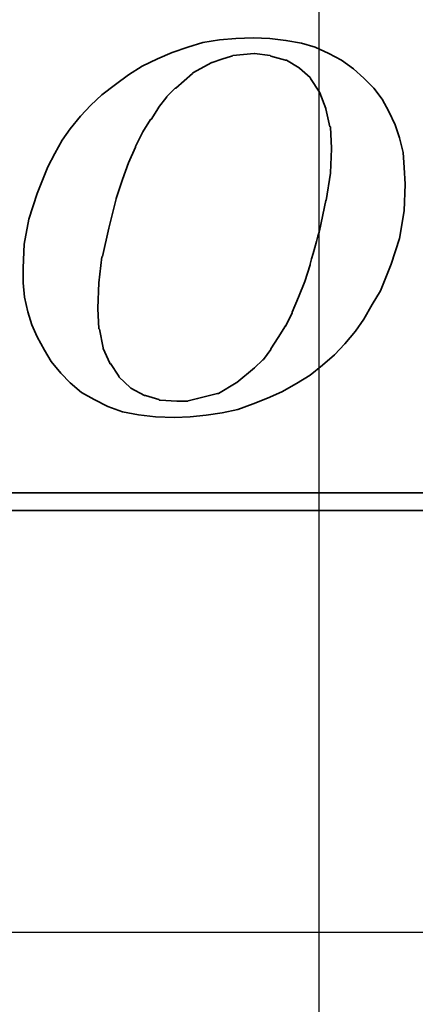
# Model space of a CAD drawing. Extents: x -595 to 1231, y -1825 to 101.
# Tile 58 of 64: x 87.4 to 90.01, y 37.81 to 44.32. Entities that reach past the tile are written whole.
import ezdxf

# ---------------------------------------------------------------- set-up
doc = ezdxf.new("R2010")
doc.units = 0
doc.header["$MEASUREMENT"] = 0
doc.layers.add('layer 1', color=7, linetype='CONTINUOUS')

msp = doc.modelspace()

# ---------------------------------------------------------------- linework, layer by layer
at = {"layer": 'layer 1', "ltscale": 5}
for p, q in [((89.376, 57.2911), (89.376, 19.2911)), ((28.5005, 38.2911), (104.1288, 38.2911))]:
    msp.add_line(p, q, dxfattribs=at)
at = {"layer": 'layer 1', "color": 1, "lineweight": 35}
for points, knots in [([(87.6687, 41.9852), (87.6687, 41.9852), (87.7314, 41.9197), (87.7314, 41.9197), (87.7314, 41.9197), (87.7314, 41.9197), (87.807, 41.8574), (87.807, 41.8574), (87.807, 41.8574), (87.807, 41.8574), (87.8898, 41.8096), (87.8898, 41.8096), (87.8898, 41.8096), (87.8898, 41.8096), (87.9798, 41.7642), (87.9798, 41.7642), (87.9798, 41.7642), (87.9798, 41.7642), (88.0763, 41.7296), (88.0763, 41.7296), (88.0763, 41.7296), (88.0763, 41.7296), (88.1835, 41.7088), (88.1835, 41.7088), (88.1835, 41.7088), (88.1835, 41.7088), (88.2944, 41.6951), (88.2944, 41.6951), (88.2944, 41.6951), (88.2944, 41.6951), (88.4219, 41.6915), (88.4219, 41.6915), (88.4219, 41.6915), (88.4219, 41.6915), (88.5255, 41.6951), (88.5255, 41.6951), (88.5255, 41.6951), (88.5255, 41.6951), (88.6292, 41.7059), (88.6292, 41.7059), (88.6292, 41.7059), (88.6292, 41.7059), (88.7365, 41.7228), (88.7365, 41.7228), (88.7365, 41.7228), (88.7365, 41.7228), (88.8402, 41.7433), (88.8402, 41.7433), (88.8402, 41.7433), (88.8402, 41.7433), (88.9403, 41.7815), (88.9403, 41.7815), (88.9403, 41.7815), (88.9403, 41.7815), (89.0367, 41.8196), (89.0367, 41.8196), (89.0367, 41.8196), (89.0367, 41.8196), (89.1303, 41.8614), (89.1303, 41.8614), (89.1303, 41.8614), (89.1303, 41.8614), (89.2268, 41.9161), (89.2268, 41.9161), (89.2268, 41.9161), (89.2268, 41.9161), (89.3168, 41.9716), (89.3168, 41.9716), (89.3168, 41.9716), (89.3168, 41.9716), (89.3996, 42.0371), (89.3996, 42.0371), (89.3996, 42.0371), (89.3996, 42.0371), (89.4792, 42.1062), (89.4792, 42.1062), (89.4792, 42.1062), (89.4792, 42.1062), (89.5479, 42.1786), (89.5479, 42.1786), (89.5479, 42.1786), (89.5479, 42.1786), (89.6171, 42.2617), (89.6171, 42.2617), (89.6171, 42.2617), (89.6171, 42.2617), (89.6725, 42.3409), (89.6725, 42.3409), (89.6725, 42.3409), (89.6725, 42.3409), (89.7279, 42.4381), (89.7279, 42.4381), (89.7279, 42.4381), (89.7279, 42.4381), (89.7834, 42.5281), (89.7834, 42.5281), (89.7834, 42.5281), (89.7834, 42.5281), (89.8525, 42.7042), (89.8525, 42.7042), (89.8525, 42.7042), (89.8525, 42.7042), (89.9076, 42.873), (89.9076, 42.873), (89.9076, 42.873), (89.9076, 42.873), (89.9389, 43.0566), (89.9389, 43.0566), (89.9389, 43.0566), (89.9389, 43.0566), (89.9454, 43.2323), (89.9454, 43.2323), (89.9454, 43.2323), (89.9454, 43.2323), (89.9389, 43.3432), (89.9389, 43.3432), (89.9389, 43.3432), (89.9389, 43.3432), (89.9317, 43.4432), (89.9317, 43.4432), (89.9317, 43.4432), (89.9317, 43.4432), (89.9076, 43.5397), (89.9076, 43.5397), (89.9076, 43.5397), (89.9076, 43.5397), (89.8799, 43.6261), (89.8799, 43.6261), (89.8799, 43.6261), (89.8799, 43.6261), (89.8381, 43.7125), (89.8381, 43.7125), (89.8381, 43.7125), (89.8381, 43.7125), (89.7935, 43.7957), (89.7935, 43.7957), (89.7935, 43.7957), (89.7935, 43.7957), (89.738, 43.868), (89.738, 43.868), (89.738, 43.868), (89.738, 43.868), (89.6725, 43.9339), (89.6725, 43.9339), (89.6725, 43.9339), (89.6725, 43.9339), (89.6034, 43.9962), (89.6034, 43.9962), (89.6034, 43.9962), (89.6034, 43.9962), (89.5238, 44.0516), (89.5238, 44.0516), (89.5238, 44.0516), (89.5238, 44.0516), (89.441, 44.0963), (89.441, 44.0963), (89.441, 44.0963), (89.441, 44.0963), (89.3514, 44.1377), (89.3514, 44.1377), (89.3514, 44.1377), (89.3514, 44.1377), (89.2614, 44.1654), (89.2614, 44.1654), (89.2614, 44.1654), (89.2614, 44.1654), (89.1577, 44.1827), (89.1577, 44.1827), (89.1577, 44.1827), (89.1577, 44.1827), (89.0504, 44.1964), (89.0504, 44.1964), (89.0504, 44.1964), (89.0504, 44.1964), (88.9403, 44.2), (88.9403, 44.2), (88.9403, 44.2), (88.9403, 44.2), (88.8265, 44.1964), (88.8265, 44.1964), (88.8265, 44.1964), (88.8265, 44.1964), (88.7192, 44.1863), (88.7192, 44.1863), (88.7192, 44.1863), (88.7192, 44.1863), (88.6083, 44.169), (88.6083, 44.169), (88.6083, 44.169), (88.6083, 44.169), (88.5086, 44.1377), (88.5086, 44.1377), (88.5086, 44.1377), (88.5086, 44.1377), (88.4046, 44.1035), (88.4046, 44.1035), (88.4046, 44.1035), (88.4046, 44.1035), (88.3081, 44.0617), (88.3081, 44.0617), (88.3081, 44.0617), (88.3081, 44.0617), (88.208, 44.0135), (88.208, 44.0135), (88.208, 44.0135), (88.208, 44.0135), (88.118, 43.9544), (88.118, 43.9544), (88.118, 43.9544), (88.118, 43.9544), (88.0316, 43.8925), (88.0316, 43.8925), (88.0316, 43.8925), (88.0316, 43.8925), (87.9416, 43.8234), (87.9416, 43.8234), (87.9416, 43.8234), (87.9416, 43.8234), (87.8689, 43.7543), (87.8689, 43.7543), (87.8689, 43.7543), (87.8689, 43.7543), (87.7998, 43.6816), (87.7998, 43.6816), (87.7998, 43.6816), (87.7998, 43.6816), (87.7314, 43.5988), (87.7314, 43.5988), (87.7314, 43.5988), (87.7314, 43.5988), (87.6795, 43.5228), (87.6795, 43.5228), (87.6795, 43.5228), (87.6795, 43.5228), (87.6306, 43.436), (87.6306, 43.436), (87.6306, 43.436), (87.6306, 43.436), (87.5827, 43.3468), (87.5827, 43.3468), (87.5827, 43.3468), (87.5827, 43.3468), (87.5132, 43.1704), (87.5132, 43.1704), (87.5132, 43.1704), (87.5132, 43.1704), (87.4578, 43.0008), (87.4578, 43.0008), (87.4578, 43.0008), (87.4578, 43.0008), (87.4268, 42.8356), (87.4268, 42.8356), (87.4268, 42.8356), (87.4268, 42.8356), (87.4203, 42.68), (87.4203, 42.68), (87.4203, 42.68), (87.4203, 42.68), (87.4203, 42.58), (87.4203, 42.58), (87.4203, 42.58), (87.4203, 42.58), (87.4304, 42.4864), (87.4304, 42.4864), (87.4304, 42.4864), (87.4304, 42.4864), (87.4513, 42.3899), (87.4513, 42.3899), (87.4513, 42.3899), (87.4513, 42.3899), (87.4787, 42.3031), (87.4787, 42.3031), (87.4787, 42.3031), (87.4787, 42.3031), (87.5132, 42.2239), (87.5132, 42.2239), (87.5132, 42.2239), (87.5132, 42.2239), (87.5618, 42.1372), (87.5618, 42.1372), (87.5618, 42.1372), (87.5618, 42.1372), (87.6065, 42.0616), (87.6065, 42.0616), (87.6065, 42.0616), (87.6065, 42.0616), (87.6687, 41.9852), (87.6687, 41.9852)], [0, 0, 0, 0, 0.013889, 0.013889, 0.013889, 0.013889, 0.027778, 0.027778, 0.027778, 0.027778, 0.041667, 0.041667, 0.041667, 0.041667, 0.055556, 0.055556, 0.055556, 0.055556, 0.069444, 0.069444, 0.069444, 0.069444, 0.083333, 0.083333, 0.083333, 0.083333, 0.097222, 0.097222, 0.097222, 0.097222, 0.111111, 0.111111, 0.111111, 0.111111, 0.125, 0.125, 0.125, 0.125, 0.138889, 0.138889, 0.138889, 0.138889, 0.152778, 0.152778, 0.152778, 0.152778, 0.166667, 0.166667, 0.166667, 0.166667, 0.180556, 0.180556, 0.180556, 0.180556, 0.194444, 0.194444, 0.194444, 0.194444, 0.208333, 0.208333, 0.208333, 0.208333, 0.222222, 0.222222, 0.222222, 0.222222, 0.236111, 0.236111, 0.236111, 0.236111, 0.25, 0.25, 0.25, 0.25, 0.263889, 0.263889, 0.263889, 0.263889, 0.277778, 0.277778, 0.277778, 0.277778, 0.291667, 0.291667, 0.291667, 0.291667, 0.305556, 0.305556, 0.305556, 0.305556, 0.319444, 0.319444, 0.319444, 0.319444, 0.333333, 0.333333, 0.333333, 0.333333, 0.347222, 0.347222, 0.347222, 0.347222, 0.361111, 0.361111, 0.361111, 0.361111, 0.375, 0.375, 0.375, 0.375, 0.388889, 0.388889, 0.388889, 0.388889, 0.402778, 0.402778, 0.402778, 0.402778, 0.416667, 0.416667, 0.416667, 0.416667, 0.430556, 0.430556, 0.430556, 0.430556, 0.444444, 0.444444, 0.444444, 0.444444, 0.458333, 0.458333, 0.458333, 0.458333, 0.472222, 0.472222, 0.472222, 0.472222, 0.486111, 0.486111, 0.486111, 0.486111, 0.5, 0.5, 0.5, 0.5, 0.513889, 0.513889, 0.513889, 0.513889, 0.527778, 0.527778, 0.527778, 0.527778, 0.541667, 0.541667, 0.541667, 0.541667, 0.555556, 0.555556, 0.555556, 0.555556, 0.569444, 0.569444, 0.569444, 0.569444, 0.583333, 0.583333, 0.583333, 0.583333, 0.597222, 0.597222, 0.597222, 0.597222, 0.611111, 0.611111, 0.611111, 0.611111, 0.625, 0.625, 0.625, 0.625, 0.638889, 0.638889, 0.638889, 0.638889, 0.652778, 0.652778, 0.652778, 0.652778, 0.666667, 0.666667, 0.666667, 0.666667, 0.680556, 0.680556, 0.680556, 0.680556, 0.694444, 0.694444, 0.694444, 0.694444, 0.708333, 0.708333, 0.708333, 0.708333, 0.722222, 0.722222, 0.722222, 0.722222, 0.736111, 0.736111, 0.736111, 0.736111, 0.75, 0.75, 0.75, 0.75, 0.763889, 0.763889, 0.763889, 0.763889, 0.777778, 0.777778, 0.777778, 0.777778, 0.791667, 0.791667, 0.791667, 0.791667, 0.805556, 0.805556, 0.805556, 0.805556, 0.819444, 0.819444, 0.819444, 0.819444, 0.833333, 0.833333, 0.833333, 0.833333, 0.847222, 0.847222, 0.847222, 0.847222, 0.861111, 0.861111, 0.861111, 0.861111, 0.875, 0.875, 0.875, 0.875, 0.888889, 0.888889, 0.888889, 0.888889, 0.902778, 0.902778, 0.902778, 0.902778, 0.916667, 0.916667, 0.916667, 0.916667, 0.930556, 0.930556, 0.930556, 0.930556, 0.944444, 0.944444, 0.944444, 0.944444, 0.958333, 0.958333, 0.958333, 0.958333, 0.972222, 0.972222, 0.972222, 0.972222, 0.986111, 0.986111, 0.986111, 0.986111, 1, 1, 1, 1]), ([(88.0349, 43.1394), (88.0349, 43.1394), (88.0763, 43.264), (88.0763, 43.264), (88.0763, 43.264), (88.0763, 43.264), (88.118, 43.3745), (88.118, 43.3745), (88.118, 43.3745), (88.118, 43.3745), (88.1627, 43.4778), (88.1627, 43.4778), (88.1627, 43.4778), (88.1627, 43.4778), (88.1627, 43.4814), (88.1627, 43.4814), (88.1627, 43.4814), (88.1627, 43.4814), (88.2109, 43.5779), (88.2109, 43.5779), (88.2109, 43.5779), (88.2109, 43.5779), (88.2627, 43.6607), (88.2627, 43.6607), (88.2627, 43.6607), (88.2627, 43.6607), (88.2663, 43.6607), (88.2663, 43.6607), (88.2663, 43.6607), (88.2663, 43.6607), (88.3146, 43.7366), (88.3146, 43.7366), (88.3146, 43.7366), (88.3146, 43.7366), (88.3146, 43.7402), (88.3146, 43.7402), (88.3146, 43.7402), (88.3146, 43.7402), (88.3704, 43.8097), (88.3704, 43.8097), (88.3704, 43.8097), (88.3704, 43.8097), (88.3704, 43.8126), (88.3704, 43.8126), (88.3704, 43.8126), (88.3704, 43.8126), (88.4255, 43.868), (88.4255, 43.868), (88.4255, 43.868), (88.4255, 43.868), (88.4291, 43.868), (88.4291, 43.868), (88.4291, 43.868), (88.4291, 43.868), (88.5392, 43.9652), (88.5392, 43.9652), (88.5392, 43.9652), (88.5392, 43.9652), (88.5428, 43.9681), (88.5428, 43.9681), (88.5428, 43.9681), (88.5428, 43.9681), (88.6674, 44.0372), (88.6674, 44.0372), (88.6674, 44.0372), (88.6674, 44.0372), (88.671, 44.0372), (88.671, 44.0372), (88.671, 44.0372), (88.671, 44.0372), (88.7329, 44.0581), (88.7329, 44.0581), (88.7329, 44.0581), (88.7329, 44.0581), (88.7984, 44.079), (88.7984, 44.079), (88.7984, 44.079), (88.7984, 44.079), (88.802, 44.079), (88.802, 44.079), (88.802, 44.079), (88.802, 44.079), (88.8056, 44.0826), (88.8056, 44.0826), (88.8056, 44.0826), (88.8056, 44.0826), (88.8776, 44.0891), (88.8776, 44.0891), (88.8776, 44.0891), (88.8776, 44.0891), (88.9467, 44.0963), (88.9467, 44.0963), (88.9467, 44.0963), (88.9467, 44.0963), (88.9503, 44.0963), (88.9503, 44.0963), (88.9503, 44.0963), (88.9503, 44.0963), (89.0544, 44.0826), (89.0544, 44.0826), (89.0544, 44.0826), (89.0544, 44.0826), (89.0576, 44.079), (89.0576, 44.079), (89.0576, 44.079), (89.0576, 44.079), (89.1541, 44.0516), (89.1541, 44.0516), (89.1541, 44.0516), (89.1541, 44.0516), (89.1577, 44.0516), (89.1577, 44.0516), (89.1577, 44.0516), (89.1577, 44.0516), (89.1609, 44.0516), (89.1609, 44.0516), (89.1609, 44.0516), (89.1609, 44.0516), (89.2441, 44.0027), (89.2441, 44.0027), (89.2441, 44.0027), (89.2441, 44.0027), (89.2477, 43.9998), (89.2477, 43.9998), (89.2477, 43.9998), (89.2477, 43.9998), (89.3168, 43.9372), (89.3168, 43.9372), (89.3168, 43.9372), (89.3168, 43.9372), (89.3204, 43.9339), (89.3204, 43.9339), (89.3204, 43.9339), (89.3204, 43.9339), (89.3204, 43.9303), (89.3204, 43.9303), (89.3204, 43.9303), (89.3204, 43.9303), (89.3791, 43.8403), (89.3791, 43.8403), (89.3791, 43.8403), (89.3791, 43.8403), (89.3823, 43.8403), (89.3823, 43.8403), (89.3823, 43.8403), (89.3823, 43.8403), (89.3823, 43.8371), (89.3823, 43.8371), (89.3823, 43.8371), (89.3823, 43.8371), (89.4205, 43.7334), (89.4205, 43.7334), (89.4205, 43.7334), (89.4205, 43.7334), (89.4205, 43.7298), (89.4205, 43.7298), (89.4205, 43.7298), (89.4205, 43.7298), (89.4479, 43.6128), (89.4479, 43.6128), (89.4479, 43.6128), (89.4479, 43.6128), (89.4515, 43.6128), (89.4515, 43.6128), (89.4515, 43.6128), (89.4515, 43.6128), (89.4515, 43.6088), (89.4515, 43.6088), (89.4515, 43.6088), (89.4515, 43.6088), (89.4587, 43.4706), (89.4587, 43.4706), (89.4587, 43.4706), (89.4587, 43.4706), (89.4587, 43.4674), (89.4587, 43.4674), (89.4587, 43.4674), (89.4587, 43.4674), (89.4515, 43.3086), (89.4515, 43.3086), (89.4515, 43.3086), (89.4515, 43.3086), (89.4515, 43.305), (89.4515, 43.305), (89.4515, 43.305), (89.4515, 43.305), (89.4237, 43.1257), (89.4237, 43.1257), (89.4237, 43.1257), (89.4237, 43.1257), (89.4205, 43.1257), (89.4205, 43.1257), (89.4205, 43.1257), (89.4205, 43.1257), (89.3791, 42.9248), (89.3791, 42.9248), (89.3791, 42.9248), (89.3791, 42.9248), (89.3168, 42.7042), (89.3168, 42.7042), (89.3168, 42.7042), (89.3168, 42.7042), (89.3168, 42.7002), (89.3168, 42.7002), (89.3168, 42.7002), (89.3168, 42.7002), (89.2823, 42.59), (89.2823, 42.59), (89.2823, 42.59), (89.2823, 42.59), (89.2405, 42.4864), (89.2405, 42.4864), (89.2405, 42.4864), (89.2405, 42.4864), (89.1995, 42.3863), (89.1995, 42.3863), (89.1995, 42.3863), (89.1995, 42.3863), (89.1995, 42.3827), (89.1995, 42.3827), (89.1995, 42.3827), (89.1995, 42.3827), (89.1577, 42.2963), (89.1577, 42.2963), (89.1577, 42.2963), (89.1577, 42.2963), (89.1541, 42.2963), (89.1541, 42.2963), (89.1541, 42.2963), (89.1541, 42.2963), (89.1059, 42.2203), (89.1059, 42.2203), (89.1059, 42.2203), (89.1059, 42.2203), (89.0576, 42.1444), (89.0576, 42.1444), (89.0576, 42.1444), (89.0576, 42.1444), (89.0576, 42.1408), (89.0576, 42.1408), (89.0576, 42.1408), (89.0576, 42.1408), (89.0094, 42.0752), (89.0094, 42.0752), (89.0094, 42.0752), (89.0094, 42.0752), (89.0058, 42.0716), (89.0058, 42.0716), (89.0058, 42.0716), (89.0058, 42.0716), (88.9503, 42.0198), (88.9503, 42.0198), (88.9503, 42.0198), (88.9503, 42.0198), (88.8333, 41.923), (88.8333, 41.923), (88.8333, 41.923), (88.8333, 41.923), (88.8294, 41.9197), (88.8294, 41.9197), (88.8294, 41.9197), (88.8294, 41.9197), (88.712, 41.8506), (88.712, 41.8506), (88.712, 41.8506), (88.712, 41.8506), (88.7084, 41.8506), (88.7084, 41.8506), (88.7084, 41.8506), (88.7084, 41.8506), (88.7055, 41.8506), (88.7055, 41.8506), (88.7055, 41.8506), (88.7055, 41.8506), (88.5738, 41.816), (88.5738, 41.816), (88.5738, 41.816), (88.5738, 41.816), (88.5119, 41.802), (88.5119, 41.802), (88.5119, 41.802), (88.5119, 41.802), (88.5086, 41.7988), (88.5086, 41.7988), (88.5086, 41.7988), (88.5086, 41.7988), (88.5047, 41.7988), (88.5047, 41.7988), (88.5047, 41.7988), (88.5047, 41.7988), (88.4355, 41.7988), (88.4355, 41.7988), (88.4355, 41.7988), (88.4355, 41.7988), (88.3254, 41.8056), (88.3254, 41.8056), (88.3254, 41.8056), (88.3254, 41.8056), (88.3218, 41.8056), (88.3218, 41.8056), (88.3218, 41.8056), (88.3218, 41.8056), (88.3182, 41.8096), (88.3182, 41.8096), (88.3182, 41.8096), (88.3182, 41.8096), (88.2285, 41.8369), (88.2285, 41.8369), (88.2285, 41.8369), (88.2285, 41.8369), (88.2253, 41.8369), (88.2253, 41.8369), (88.2253, 41.8369), (88.2253, 41.8369), (88.2217, 41.8369), (88.2217, 41.8369), (88.2217, 41.8369), (88.2217, 41.8369), (88.1317, 41.8852), (88.1317, 41.8852), (88.1317, 41.8852), (88.1317, 41.8852), (88.1285, 41.8888), (88.1285, 41.8888), (88.1285, 41.8888), (88.1285, 41.8888), (88.0561, 41.9579), (88.0561, 41.9579), (88.0561, 41.9579), (88.0561, 41.9579), (88.0521, 41.9615), (88.0521, 41.9615), (88.0521, 41.9615), (88.0521, 41.9615), (88.0521, 41.9644), (88.0521, 41.9644), (88.0521, 41.9644), (88.0521, 41.9644), (87.9971, 42.0479), (87.9971, 42.0479), (87.9971, 42.0479), (87.9971, 42.0479), (87.9935, 42.0479), (87.9935, 42.0479), (87.9935, 42.0479), (87.9935, 42.0479), (87.9935, 42.0508), (87.9935, 42.0508), (87.9935, 42.0508), (87.9935, 42.0508), (87.9488, 42.148), (87.9488, 42.148), (87.9488, 42.148), (87.9488, 42.148), (87.9488, 42.1516), (87.9488, 42.1516), (87.9488, 42.1516), (87.9488, 42.1516), (87.9247, 42.2754), (87.9247, 42.2754), (87.9247, 42.2754), (87.9247, 42.2754), (87.9207, 42.279), (87.9207, 42.279), (87.9207, 42.279), (87.9207, 42.279), (87.9143, 42.41), (87.9143, 42.41), (87.9143, 42.41), (87.9143, 42.41), (87.9143, 42.4136), (87.9143, 42.4136), (87.9143, 42.4136), (87.9143, 42.4136), (87.9207, 42.58), (87.9207, 42.58), (87.9207, 42.58), (87.9207, 42.58), (87.9416, 42.752), (87.9416, 42.752), (87.9416, 42.752), (87.9416, 42.752), (87.9452, 42.7556), (87.9452, 42.7556), (87.9452, 42.7556), (87.9452, 42.7556), (87.9866, 42.9421), (87.9866, 42.9421), (87.9866, 42.9421), (87.9866, 42.9421), (88.0349, 43.1358), (88.0349, 43.1358), (88.0349, 43.1358), (88.0349, 43.1358), (88.0349, 43.1394), (88.0349, 43.1394)], [0, 0, 0, 0, 0.010101, 0.010101, 0.010101, 0.010101, 0.020202, 0.020202, 0.020202, 0.020202, 0.030303, 0.030303, 0.030303, 0.030303, 0.040404, 0.040404, 0.040404, 0.040404, 0.050505, 0.050505, 0.050505, 0.050505, 0.060606, 0.060606, 0.060606, 0.060606, 0.070707, 0.070707, 0.070707, 0.070707, 0.080808, 0.080808, 0.080808, 0.080808, 0.090909, 0.090909, 0.090909, 0.090909, 0.10101, 0.10101, 0.10101, 0.10101, 0.111111, 0.111111, 0.111111, 0.111111, 0.121212, 0.121212, 0.121212, 0.121212, 0.131313, 0.131313, 0.131313, 0.131313, 0.141414, 0.141414, 0.141414, 0.141414, 0.151515, 0.151515, 0.151515, 0.151515, 0.161616, 0.161616, 0.161616, 0.161616, 0.171717, 0.171717, 0.171717, 0.171717, 0.181818, 0.181818, 0.181818, 0.181818, 0.191919, 0.191919, 0.191919, 0.191919, 0.20202, 0.20202, 0.20202, 0.20202, 0.212121, 0.212121, 0.212121, 0.212121, 0.222222, 0.222222, 0.222222, 0.222222, 0.232323, 0.232323, 0.232323, 0.232323, 0.242424, 0.242424, 0.242424, 0.242424, 0.252525, 0.252525, 0.252525, 0.252525, 0.262626, 0.262626, 0.262626, 0.262626, 0.272727, 0.272727, 0.272727, 0.272727, 0.282828, 0.282828, 0.282828, 0.282828, 0.292929, 0.292929, 0.292929, 0.292929, 0.30303, 0.30303, 0.30303, 0.30303, 0.313131, 0.313131, 0.313131, 0.313131, 0.323232, 0.323232, 0.323232, 0.323232, 0.333333, 0.333333, 0.333333, 0.333333, 0.343434, 0.343434, 0.343434, 0.343434, 0.353535, 0.353535, 0.353535, 0.353535, 0.363636, 0.363636, 0.363636, 0.363636, 0.373737, 0.373737, 0.373737, 0.373737, 0.383838, 0.383838, 0.383838, 0.383838, 0.393939, 0.393939, 0.393939, 0.393939, 0.40404, 0.40404, 0.40404, 0.40404, 0.414141, 0.414141, 0.414141, 0.414141, 0.424242, 0.424242, 0.424242, 0.424242, 0.434343, 0.434343, 0.434343, 0.434343, 0.444444, 0.444444, 0.444444, 0.444444, 0.454545, 0.454545, 0.454545, 0.454545, 0.464646, 0.464646, 0.464646, 0.464646, 0.474747, 0.474747, 0.474747, 0.474747, 0.484848, 0.484848, 0.484848, 0.484848, 0.494949, 0.494949, 0.494949, 0.49495, 0.505051, 0.505051, 0.505051, 0.505051, 0.515152, 0.515152, 0.515152, 0.515152, 0.525253, 0.525253, 0.525253, 0.525253, 0.535354, 0.535354, 0.535354, 0.535354, 0.545455, 0.545455, 0.545455, 0.545455, 0.555556, 0.555556, 0.555556, 0.555556, 0.565657, 0.565657, 0.565657, 0.565657, 0.575758, 0.575758, 0.575758, 0.575758, 0.585859, 0.585859, 0.585859, 0.585859, 0.59596, 0.59596, 0.59596, 0.59596, 0.606061, 0.606061, 0.606061, 0.606061, 0.616162, 0.616162, 0.616162, 0.616162, 0.626263, 0.626263, 0.626263, 0.626263, 0.636364, 0.636364, 0.636364, 0.636364, 0.646465, 0.646465, 0.646465, 0.646465, 0.656566, 0.656566, 0.656566, 0.656566, 0.666667, 0.666667, 0.666667, 0.666667, 0.676768, 0.676768, 0.676768, 0.676768, 0.686869, 0.686869, 0.686869, 0.686869, 0.69697, 0.69697, 0.69697, 0.69697, 0.707071, 0.707071, 0.707071, 0.707071, 0.717172, 0.717172, 0.717172, 0.717172, 0.727273, 0.727273, 0.727273, 0.727273, 0.737374, 0.737374, 0.737374, 0.737374, 0.747475, 0.747475, 0.747475, 0.747475, 0.757576, 0.757576, 0.757576, 0.757576, 0.767677, 0.767677, 0.767677, 0.767677, 0.777778, 0.777778, 0.777778, 0.777778, 0.787879, 0.787879, 0.787879, 0.787879, 0.79798, 0.79798, 0.79798, 0.79798, 0.808081, 0.808081, 0.808081, 0.808081, 0.818182, 0.818182, 0.818182, 0.818182, 0.828283, 0.828283, 0.828283, 0.828283, 0.838384, 0.838384, 0.838384, 0.838384, 0.848485, 0.848485, 0.848485, 0.848485, 0.858586, 0.858586, 0.858586, 0.858586, 0.868687, 0.868687, 0.868687, 0.868687, 0.878788, 0.878788, 0.878788, 0.878788, 0.888889, 0.888889, 0.888889, 0.888889, 0.89899, 0.89899, 0.89899, 0.89899, 0.909091, 0.909091, 0.909091, 0.909091, 0.919192, 0.919192, 0.919192, 0.919192, 0.929293, 0.929293, 0.929293, 0.929293, 0.939394, 0.939394, 0.939394, 0.939394, 0.949495, 0.949495, 0.949495, 0.949495, 0.959596, 0.959596, 0.959596, 0.959596, 0.969697, 0.969697, 0.969697, 0.969697, 0.979798, 0.979798, 0.979798, 0.979798, 0.989899, 0.989899, 0.989899, 0.989899, 1, 1, 1, 1]), ([(93.4449, 41.626), (93.4449, 41.626), (93.4449, 41.2217), (93.4449, 41.2217), (93.4449, 41.2217), (93.4449, 41.2217), (93.4449, 41.194), (93.4449, 41.194), (93.4449, 41.194), (93.4449, 41.194), (93.4172, 41.194), (93.4172, 41.194), (93.4172, 41.194), (93.4172, 41.194), (69.7947, 41.194), (69.7947, 41.194), (69.7947, 41.194), (69.7947, 41.194), (69.7947, 41.0766), (69.7947, 41.0766), (69.7947, 41.0766), (69.7947, 41.0766), (94.4504, 41.0766), (94.4504, 41.0766), (94.4504, 41.0766), (94.4504, 41.0766), (93.4449, 41.626), (93.4449, 41.626)], [0, 0, 0, 0, 0.142857, 0.142857, 0.142857, 0.142857, 0.285714, 0.285714, 0.285714, 0.285714, 0.428571, 0.428571, 0.428571, 0.428571, 0.571429, 0.571429, 0.571429, 0.571429, 0.714286, 0.714286, 0.714286, 0.714286, 0.857143, 0.857143, 0.857143, 0.857143, 1, 1, 1, 1])]:
    msp.add_open_spline(points, degree=3, knots=knots, dxfattribs=at)

doc.saveas('drawing.dxf')
